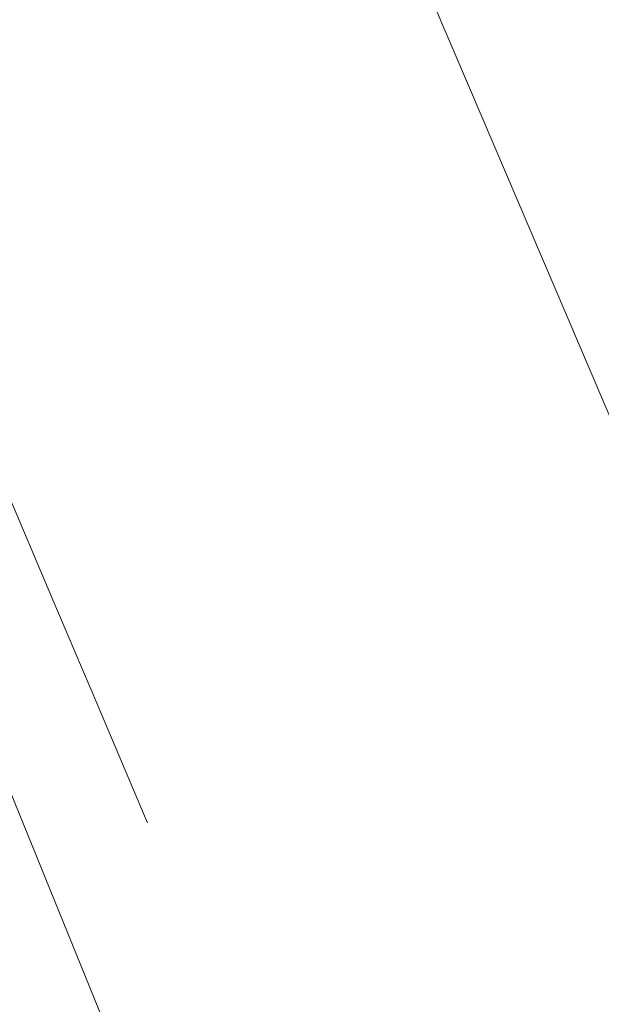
# Model space of a CAD drawing. Header units: millimetres. Extents: x -62314 to 79800, y -34032 to 28340.
# Tile 235 of 256: x 64409 to 64589, y 40 to 345. Entities that reach past the tile are written whole.
import ezdxf

# ---------------------------------------------------------------- set-up
doc = ezdxf.new("R2010")
doc.units = ezdxf.units.MM
doc.header["$LTSCALE"] = 508
doc.linetypes.add('Dash Style-6', pattern=[1.04164, 0.625, -0.20828, 0.06943, -0.13893])
for name, color, linetype, lineweight in [('(00) tekening-aanzicht grijs', 8, 'Continuous', 0), ('(00) tekening-stramien-algemeen', 7, 'Dash Style-6', 0), ('None', 7, 'Continuous', 0)]:
    doc.layers.add(name, color=color, linetype=linetype, lineweight=lineweight)

# ---------------------------------------------------------------- blocks, each defined once
blk = doc.blocks.new('bu-b-10')
at = {"layer": 'None', "color": 17, "lineweight": 0, "transparency": 33554687, "flags": 128}
blk.add_lwpolyline([(19432.48, 5666.53), (19455.41, 5636.22), (18506.06, 4918.07), (18483.14, 4948.37)], close=True, dxfattribs=at)
blk = doc.blocks.new('blok B 01 (2D)')
at = {"layer": '(00) tekening-aanzicht grijs', "color": 17, "lineweight": 0, "transparency": 33554687, "flags": 128}
blk.add_lwpolyline([(67147.1, 17815), (67147.15, 17815, 0.120217), (58755.98, 30980.72), (59001.11, 31046.44), (59684.33, 30368.24), (59885.21, 30565.97, -0.112264), (67637.51, 17925.97, -0.000404), (67654.79, 17874.82), (67653.59, 17874.13, -0.068823), (67693, 17589.15), (67693, 8520.64), (67193, 8520.64), (67193, 17589.15, 0.081822), (67163.93, 17765.58)], format="xyb", dxfattribs=at)
at = {"layer": 'None', "color": 17, "lineweight": 0, "transparency": 33554687, "flags": 128}
blk.add_lwpolyline([(67854.77, 18398.59, 0.109455), (60141.36, 30818.11)], format="xyb", dxfattribs=at)
at = {"layer": 'None', "color": 17, "transparency": 33554687, "rotation": 90}
blk.add_blockref('bu-b-10', (68046.99, 8444.05), dxfattribs=at)
blk = doc.blocks.new('Stramien blok B')
at = {"layer": '(00) tekening-stramien-algemeen', "color": 2, "lineweight": 0, "transparency": 33554687}
blk.add_arc((35700.81, -3868.71), 33612.33, 18.044708, 49.822253, dxfattribs=at)

msp = doc.modelspace()

# ---------------------------------------------------------------- block references
at = {"layer": 'None', "color": 17, "transparency": 33554687}
for name, p, rotation in [('blok B 01 (2D)', (-3125.94, -10622.93), 344.9999999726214), ('Stramien blok B', (0, 0), 344.9999645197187)]:
    msp.add_blockref(name, p, dxfattribs=dict(at, rotation=rotation))

doc.saveas('drawing.dxf')
